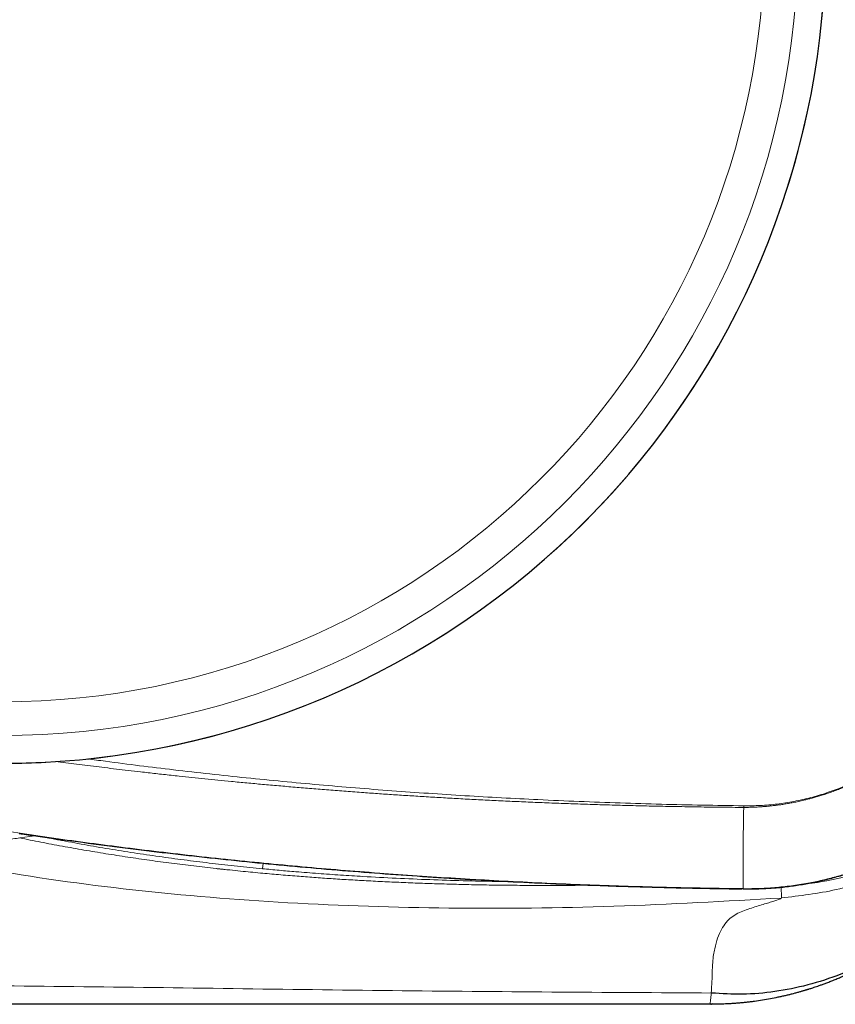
# Model space of a CAD drawing. Header units: millimetres. Extents: x 8 to 656, y 12 to 357.
# Tile 5 of 54: x 92 to 113, y 285 to 310. Entities that reach past the tile are written whole.
import ezdxf

# ---------------------------------------------------------------- set-up
doc = ezdxf.new("R2010")
doc.units = ezdxf.units.MM

msp = doc.modelspace()

# ---------------------------------------------------------------- linework, layer by layer
at = {"color": 252, "linetype": 'Continuous', "lineweight": 0}
for p, q in [((92.604, 289.217), (92.222, 289.162)), ((92.583, 289.222), (92.604, 289.217)), ((93.292, 289.122), (93.294, 289.122)), ((93.311, 289.119), (93.307, 289.093)), ((98.408, 288.518), (98.394, 288.377)), ((111.59, 287.636), (111.586, 287.925)), ((110.5, 287.867), (110.618, 287.865)), ((110.618, 287.865), (110.621, 287.871))]:
    msp.add_line(p, q, dxfattribs=at)
at = {"color": 7, "linetype": 'Continuous', "lineweight": 30}
for p, q in [((93.294, 289.122), (93.294, 289.122)), ((110.498, 287.866), (110.581, 287.865)), ((110.618, 287.865), (110.618, 287.865)), ((109.778, 284.935), (109.778, 284.943)), ((109.842, 284.938), (109.778, 284.935)), ((109.842, 284.938), (109.778, 284.935))]:
    msp.add_line(p, q, dxfattribs=at)
at = {"color": 252, "linetype": 'Continuous', "lineweight": 0, "flags": 128}
msp.add_lwpolyline([(110.63, 289.978), (110.63, 289.972), (110.63, 289.967), (110.63, 289.962), (110.63, 289.957), (110.63, 289.952), (110.63, 289.946), (110.63, 289.941), (110.63, 289.936)], dxfattribs=at)
at = {"color": 252, "linetype": 'Continuous', "lineweight": 0}
for radius in [20.245, 19.388]:
    msp.add_circle((91.766, 312.009), radius, dxfattribs=at)
for centre, radius, start, end in [((91.766, 312.009), 20.95, 304.0277, 115.2847), ((91.766, 312.009), 20.95, 132.7708, 304.0277), ((181.263, 288.588), 70.646, 178.90663, 180.5818)]:
    msp.add_arc(centre, radius, start, end, dxfattribs=at)
at = {"color": 7, "linetype": 'Continuous', "lineweight": 30}
msp.add_arc((91.766, 312.009), 20.95, 132.7708, 34.0277, dxfattribs=at)
at = {"color": 252, "linetype": 'Continuous', "lineweight": 0}
for points, knots in [([(110.63, 289.978), (110.701, 289.977), (110.844, 289.977), (111.057, 289.985), (111.269, 290), (111.482, 290.022), (111.695, 290.051), (111.909, 290.088), (112.124, 290.133), (112.337, 290.185), (112.548, 290.244), (112.755, 290.31), (112.958, 290.382), (113.157, 290.46), (113.352, 290.544), (113.545, 290.635), (113.737, 290.734), (113.927, 290.839), (114.115, 290.953), (114.299, 291.072), (114.478, 291.198), (114.652, 291.329), (114.819, 291.464), (114.981, 291.603), (115.137, 291.747), (115.289, 291.897), (115.436, 292.053), (115.58, 292.215), (115.72, 292.384), (115.854, 292.558), (115.981, 292.736), (116.102, 292.917), (116.214, 293.099), (116.32, 293.284), (116.42, 293.472), (116.513, 293.663), (116.601, 293.858), (116.682, 294.059), (116.758, 294.264), (116.826, 294.472), (116.888, 294.682), (116.942, 294.892), (116.988, 295.102), (117.026, 295.312), (117.058, 295.524), (117.083, 295.736), (117.101, 295.948), (117.107, 296.091), (117.11, 296.162)], [0, 0, 0, 0, 0.021474, 0.042965, 0.064462, 0.085954, 0.107427, 0.129523, 0.151639, 0.173761, 0.195876, 0.217972, 0.239446, 0.260938, 0.282436, 0.303928, 0.325402, 0.347501, 0.369619, 0.391745, 0.413863, 0.435962, 0.457404, 0.478864, 0.500329, 0.521789, 0.543231, 0.565297, 0.587383, 0.609475, 0.631561, 0.653628, 0.675034, 0.696458, 0.717888, 0.739311, 0.760718, 0.782746, 0.804794, 0.826848, 0.848896, 0.870924, 0.892417, 0.913933, 0.935462, 0.956991, 0.978507, 1, 1, 1, 1]), ([(117.121, 296.161), (117.118, 296.092), (117.112, 295.954), (117.094, 295.744), (117.07, 295.532), (117.038, 295.318), (116.998, 295.104), (116.951, 294.89), (116.897, 294.678), (116.835, 294.466), (116.765, 294.256), (116.687, 294.046), (116.602, 293.837), (116.509, 293.631), (116.408, 293.429), (116.302, 293.231), (116.189, 293.038), (116.07, 292.851), (115.946, 292.669), (115.817, 292.493), (115.682, 292.322), (115.543, 292.157), (115.4, 291.998), (115.254, 291.847), (115.106, 291.704), (114.958, 291.568), (114.809, 291.44), (114.659, 291.319), (114.509, 291.205), (114.358, 291.098), (114.209, 290.997), (114.061, 290.904), (113.916, 290.818), (113.775, 290.738), (113.637, 290.665), (113.503, 290.598), (113.373, 290.536), (113.241, 290.477), (113.106, 290.421), (112.971, 290.368), (112.84, 290.32), (112.714, 290.276), (112.593, 290.237), (112.478, 290.203), (112.369, 290.172), (112.264, 290.144), (112.149, 290.116), (112.027, 290.088), (111.897, 290.061), (111.774, 290.038), (111.658, 290.019), (111.546, 290.002), (111.438, 289.988), (111.333, 289.976), (111.235, 289.966), (111.142, 289.958), (111.054, 289.951), (110.966, 289.946), (110.878, 289.942), (110.791, 289.939), (110.709, 289.937), (110.656, 289.936), (110.63, 289.936)], [0, 0, 0, 0, 0.020774, 0.041898, 0.063349, 0.085107, 0.107155, 0.12908, 0.151166, 0.173308, 0.195497, 0.218129, 0.240793, 0.263484, 0.2862, 0.308938, 0.331283, 0.353622, 0.375762, 0.39764, 0.419646, 0.441372, 0.462809, 0.483945, 0.504758, 0.52486, 0.544602, 0.563973, 0.582878, 0.601558, 0.619671, 0.637219, 0.654201, 0.670617, 0.68619, 0.701222, 0.715714, 0.729669, 0.744947, 0.759581, 0.773601, 0.787028, 0.799827, 0.811809, 0.823246, 0.834171, 0.84462, 0.858778, 0.872093, 0.884629, 0.896448, 0.907609, 0.918786, 0.929325, 0.939265, 0.948646, 0.957506, 0.965882, 0.975185, 0.983931, 0.992182, 1, 1, 1, 1]), ([(119.107, 294.974), (119.101, 294.935), (119.084, 294.838), (119.054, 294.682), (119.017, 294.507), (118.975, 294.331), (118.93, 294.156), (118.881, 293.981), (118.828, 293.807), (118.771, 293.634), (118.71, 293.462), (118.64, 293.274), (118.558, 293.072), (118.464, 292.857), (118.363, 292.643), (118.256, 292.432), (118.144, 292.223), (118.024, 292.016), (117.899, 291.812), (117.767, 291.611), (117.629, 291.413), (117.485, 291.219), (117.336, 291.028), (117.176, 290.836), (117.006, 290.643), (116.825, 290.451), (116.637, 290.264), (116.465, 290.102), (116.31, 289.964), (116.174, 289.847), (116.035, 289.734), (115.893, 289.623), (115.748, 289.514), (115.601, 289.408), (115.45, 289.305), (115.298, 289.206), (115.143, 289.109), (114.963, 289.002), (114.756, 288.886), (114.521, 288.765), (114.283, 288.65), (114.066, 288.554), (113.874, 288.475), (113.707, 288.411), (113.539, 288.349), (113.368, 288.292), (113.196, 288.237), (113.021, 288.186), (112.845, 288.139), (112.669, 288.095), (112.491, 288.055), (112.302, 288.017), (112.104, 287.982), (111.894, 287.95), (111.684, 287.924), (111.473, 287.902), (111.261, 287.886), (111.048, 287.875), (110.835, 287.87), (110.692, 287.87), (110.621, 287.871)], [0, 0, 0, 0, 0.009781, 0.024637, 0.03952, 0.054403, 0.069475, 0.084547, 0.099646, 0.114745, 0.129897, 0.145055, 0.164602, 0.184153, 0.203701, 0.223385, 0.243073, 0.262757, 0.282725, 0.302697, 0.322666, 0.34278, 0.362898, 0.383012, 0.404926, 0.426841, 0.44884, 0.47084, 0.485697, 0.500553, 0.515436, 0.53032, 0.545391, 0.560463, 0.575562, 0.590662, 0.605813, 0.620971, 0.642886, 0.6648, 0.6868, 0.708799, 0.723656, 0.738513, 0.753396, 0.768279, 0.783351, 0.798422, 0.813522, 0.828621, 0.843772, 0.858931, 0.876449, 0.893978, 0.911589, 0.9292, 0.946856, 0.964511, 0.98225, 1, 1, 1, 1]), ([(119.074, 294.421), (119.06, 294.289), (118.994, 293.671), (118.614, 292.594), (117.917, 291.248), (116.938, 290.04), (115.751, 289.037), (114.415, 288.292), (113.015, 287.801), (112.057, 287.689), (111.59, 287.634)], [0, 0, 0, 0, 0.036349, 0.170735, 0.310175, 0.452455, 0.595045, 0.735347, 0.870979, 1, 1, 1, 1]), ([(119.066, 294.381), (119.036, 294.191), (118.947, 293.622), (118.633, 292.769), (118.164, 291.834), (117.596, 291.006), (116.918, 290.248), (116.144, 289.578), (115.294, 289.015), (114.391, 288.563), (113.459, 288.237), (112.735, 288.052), (112.324, 288.009), (112.232, 287.999)], [0, 0, 0, 0, 0.057487, 0.172375, 0.270442, 0.370642, 0.472259, 0.574484, 0.676449, 0.777273, 0.876112, 0.972208, 1, 1, 1, 1]), ([(110.621, 287.871), (110.295, 287.875), (109.645, 287.884), (108.669, 287.905), (107.694, 287.932), (106.718, 287.965), (105.743, 288.005), (104.767, 288.051), (103.792, 288.104), (102.817, 288.164), (101.842, 288.23), (100.867, 288.304), (99.892, 288.384), (98.918, 288.472), (97.944, 288.567), (96.971, 288.669), (95.998, 288.779), (95.046, 288.894), (94.113, 289.014), (93.201, 289.138), (92.29, 289.27), (91.38, 289.408), (90.471, 289.554), (89.562, 289.707), (88.655, 289.868), (87.747, 290.036), (86.842, 290.212), (85.936, 290.396), (85.032, 290.587), (84.129, 290.787), (83.227, 290.995), (82.328, 291.211), (81.459, 291.428), (80.621, 291.646), (79.814, 291.862), (79.008, 292.086), (78.205, 292.317), (77.403, 292.555), (76.603, 292.8), (75.804, 293.052), (75.008, 293.312), (74.214, 293.579), (73.687, 293.763), (73.424, 293.855), (73.424, 293.855)], [0, 0, 0, 0, 0.02578, 0.05156, 0.077341, 0.103121, 0.128919, 0.154717, 0.180515, 0.206313, 0.232148, 0.257984, 0.283819, 0.309654, 0.335512, 0.361371, 0.387229, 0.413087, 0.43741, 0.461735, 0.486061, 0.510386, 0.534711, 0.559034, 0.583416, 0.607799, 0.632182, 0.656564, 0.681015, 0.705468, 0.729921, 0.754373, 0.778824, 0.800918, 0.823014, 0.845111, 0.867207, 0.889301, 0.91144, 0.93358, 0.95572, 0.97786, 0.999998, 1, 1, 1, 1]), ([(110.63, 289.936), (110.437, 289.938), (110.054, 289.941), (109.484, 289.948), (108.922, 289.958), (108.369, 289.969), (107.824, 289.982), (107.297, 289.996), (106.787, 290.011), (106.295, 290.028), (105.81, 290.046), (105.332, 290.065), (104.862, 290.085), (104.398, 290.107), (103.942, 290.13), (103.492, 290.153), (103.05, 290.178), (102.617, 290.204), (102.193, 290.23), (101.779, 290.257), (101.371, 290.284), (100.952, 290.314), (100.522, 290.346), (100.081, 290.38), (99.649, 290.414), (99.225, 290.45), (98.809, 290.486), (98.4, 290.522), (97.999, 290.559), (97.621, 290.595), (97.265, 290.63), (96.93, 290.664), (96.601, 290.698), (96.317, 290.728), (96.076, 290.754), (95.877, 290.775), (95.682, 290.797), (95.49, 290.818), (95.255, 290.845), (94.985, 290.877), (94.682, 290.912), (94.387, 290.948), (94.096, 290.983), (93.81, 291.019), (93.531, 291.055), (93.309, 291.083), (93.178, 291.1), (93.139, 291.106)], [0, 0, 0, 0, 0.032985, 0.065496, 0.097487, 0.129039, 0.16013, 0.190767, 0.219235, 0.247298, 0.274956, 0.30221, 0.329063, 0.355514, 0.381566, 0.407222, 0.432483, 0.457352, 0.4814, 0.505075, 0.528382, 0.551323, 0.576955, 0.602125, 0.62684, 0.651105, 0.674927, 0.698313, 0.721269, 0.7438, 0.763289, 0.782454, 0.801288, 0.819858, 0.831409, 0.842803, 0.853965, 0.864936, 0.875991, 0.894275, 0.911443, 0.928261, 0.945074, 0.961618, 0.977527, 0.99317, 1, 1, 1, 1]), ([(93.936, 291.174), (94.092, 291.152), (94.537, 291.091), (95.27, 290.997), (96.155, 290.889), (97.059, 290.786), (97.983, 290.688), (98.907, 290.596), (99.832, 290.511), (100.758, 290.432), (101.685, 290.36), (102.613, 290.294), (103.542, 290.234), (104.471, 290.181), (105.438, 290.131), (106.445, 290.087), (107.491, 290.048), (108.537, 290.017), (109.584, 289.993), (110.282, 289.983), (110.63, 289.978)], [0, 0, 0, 0, 0.02825, 0.080348, 0.132444, 0.187917, 0.243392, 0.298868, 0.354343, 0.409817, 0.46536, 0.520905, 0.57645, 0.631996, 0.687539, 0.75003, 0.812522, 0.875016, 0.937509, 1, 1, 1, 1]), ([(93.307, 289.093), (93.28, 289.098), (93.226, 289.108), (93.147, 289.123), (93.07, 289.138), (92.996, 289.152), (92.925, 289.165), (92.86, 289.176), (92.801, 289.187), (92.748, 289.196), (92.703, 289.204), (92.665, 289.21), (92.636, 289.214), (92.618, 289.216), (92.608, 289.217), (92.605, 289.217), (92.604, 289.217)], [0, 0, 0, 0, 0.076612, 0.153463, 0.230072, 0.306613, 0.383398, 0.45993, 0.535559, 0.611434, 0.687052, 0.761081, 0.835353, 0.909375, 0.954688, 1, 1, 1, 1]), ([(92.222, 289.162), (92.108, 289.146), (91.881, 289.114), (91.536, 289.065), (91.188, 289.015), (90.833, 288.966), (90.471, 288.918), (90.102, 288.869), (89.728, 288.821), (89.475, 288.788), (89.348, 288.772)], [0, 0, 0, 0, 0.1249988, 0.2499977, 0.3749968, 0.4999961, 0.6249966, 0.7499973, 0.8749986, 1, 1, 1, 1]), ([(92.222, 289.162), (92.401, 289.126), (92.762, 289.052), (93.307, 288.949), (93.857, 288.852), (94.412, 288.759), (94.968, 288.673), (95.525, 288.592), (96.084, 288.517), (96.648, 288.447), (97.034, 288.402), (97.242, 288.379), (97.269, 288.376), (97.297, 288.373), (97.325, 288.37), (97.352, 288.367), (97.38, 288.364), (97.45, 288.357), (97.603, 288.341), (97.83, 288.317), (98.09, 288.292), (98.412, 288.261), (98.807, 288.226), (99.26, 288.189), (99.705, 288.156), (100.141, 288.125), (100.584, 288.097), (101.039, 288.071), (101.504, 288.048), (101.98, 288.026), (102.464, 288.007), (102.956, 287.991), (103.456, 287.977), (103.964, 287.966), (104.48, 287.959), (105.004, 287.954), (105.535, 287.952), (106.074, 287.953), (106.489, 287.956), (106.724, 287.959), (106.777, 287.96)], [0, 0, 0, 0, 0.037616, 0.075504, 0.113664, 0.152095, 0.190798, 0.229072, 0.267605, 0.306398, 0.345452, 0.347346, 0.349243, 0.351142, 0.353044, 0.354949, 0.356856, 0.358767, 0.369319, 0.38836, 0.405576, 0.422995, 0.454602, 0.486856, 0.516199, 0.546056, 0.576426, 0.60731, 0.639352, 0.671927, 0.705036, 0.73868, 0.77286, 0.807574, 0.842824, 0.878611, 0.914933, 0.951793, 0.989189, 1, 1, 1, 1]), ([(98.394, 288.377), (98.182, 288.398), (97.756, 288.44), (97.119, 288.512), (96.482, 288.59), (95.845, 288.675), (95.209, 288.767), (94.574, 288.867), (93.939, 288.975), (93.517, 289.054), (93.307, 289.093)], [0, 0, 0, 0, 0.124796, 0.249591, 0.374443, 0.499295, 0.624434, 0.749572, 0.874786, 1, 1, 1, 1]), ([(89.348, 288.772), (90.005, 288.637), (91.905, 288.248), (95.139, 287.802), (99.083, 287.475), (103.168, 287.35), (107.354, 287.391), (110.17, 287.552), (111.59, 287.633)], [0, 0, 0, 0, 0.0900827, 0.2604615, 0.4379783, 0.621277, 0.8090597, 1, 1, 1, 1]), ([(104.757, 288.049), (104.619, 288.051), (104.198, 288.055), (103.495, 288.071), (102.646, 288.098), (101.797, 288.134), (101.041, 288.174), (100.38, 288.215), (99.812, 288.255), (99.292, 288.296), (98.819, 288.337), (98.536, 288.364), (98.394, 288.377)], [0, 0, 0, 0, 0.064829, 0.197977, 0.331126, 0.464609, 0.598091, 0.687393, 0.776696, 0.865997, 0.932999, 1, 1, 1, 1]), ([(109.802, 285.213), (109.81, 285.32), (109.826, 285.519), (109.83, 285.779), (109.84, 286), (109.861, 286.192), (109.922, 286.496), (110.047, 286.863), (110.315, 287.174), (110.648, 287.323), (111.01, 287.435), (111.32, 287.528), (111.542, 287.597), (111.574, 287.621), (111.59, 287.633)], [0, 0, 0, 0, 0.020065, 0.037667, 0.070537, 0.10237, 0.133821, 0.258642, 0.3827, 0.506529, 0.630354, 0.753933, 0.877115, 1, 1, 1, 1]), ([(109.812, 285.217), (107.106, 285.233), (101.697, 285.263), (93.597, 285.396), (88.208, 285.425), (85.515, 285.439)], [0, 0, 0, 0, 0.333587, 0.666867, 1, 1, 1, 1]), ([(109.778, 284.943), (109.778, 284.946), (109.777, 284.952), (109.782, 285.005), (109.792, 285.093), (109.805, 285.177), (109.812, 285.217)], [0, 0, 0, 0, 0.171312, 0.4660303, 0.7488912, 1, 1, 1, 1])]:
    msp.add_open_spline(points, degree=3, knots=knots, dxfattribs=at)
at = {"color": 7, "linetype": 'Continuous', "lineweight": 30}
for points, knots in [([(110.618, 287.865), (110.677, 287.864), (110.794, 287.864), (110.971, 287.867), (111.148, 287.874), (111.325, 287.885), (111.502, 287.899), (111.679, 287.917), (111.856, 287.939), (112.033, 287.965), (112.21, 287.995), (112.387, 288.028), (112.564, 288.065), (112.74, 288.106), (112.915, 288.151), (113.09, 288.2), (113.264, 288.252), (113.43, 288.306), (113.586, 288.361), (113.734, 288.415), (113.881, 288.472), (114.039, 288.537), (114.208, 288.611), (114.387, 288.694), (114.564, 288.781), (114.739, 288.872), (114.912, 288.968), (115.102, 289.078), (115.307, 289.205), (115.526, 289.35), (115.741, 289.502), (115.923, 289.64), (116.074, 289.76), (116.196, 289.86), (116.316, 289.963), (116.443, 290.077), (116.578, 290.202), (116.719, 290.339), (116.858, 290.48), (116.993, 290.624), (117.125, 290.772), (117.267, 290.939), (117.418, 291.126), (117.577, 291.336), (117.73, 291.55), (117.87, 291.761), (117.998, 291.967), (118.113, 292.163), (118.221, 292.359), (118.322, 292.554), (118.418, 292.752), (118.505, 292.945), (118.585, 293.133), (118.658, 293.316), (118.726, 293.5), (118.789, 293.683), (118.847, 293.862), (118.899, 294.039), (118.948, 294.217), (118.995, 294.405), (119.039, 294.603), (119.081, 294.811), (119.116, 295.021), (119.141, 295.182), (119.152, 295.274), (119.155, 295.295)], [0, 0, 0, 0, 0.014259, 0.028519, 0.042803, 0.057087, 0.071468, 0.085849, 0.100256, 0.114663, 0.129199, 0.143736, 0.158298, 0.172861, 0.187523, 0.202186, 0.216875, 0.231565, 0.244297, 0.25703, 0.26978, 0.282529, 0.298436, 0.314344, 0.330251, 0.346235, 0.362221, 0.378205, 0.399395, 0.420585, 0.441856, 0.463128, 0.47586, 0.488593, 0.501343, 0.514092, 0.529999, 0.545907, 0.561814, 0.577798, 0.593784, 0.609768, 0.630958, 0.652148, 0.67342, 0.694691, 0.713409, 0.732141, 0.749851, 0.76756, 0.785317, 0.803074, 0.818951, 0.834828, 0.85074, 0.866651, 0.881539, 0.896426, 0.911342, 0.926258, 0.943369, 0.960491, 0.977655, 0.99482, 1, 1, 1, 1]), ([(119.118, 294.51), (119.108, 294.38), (119.064, 293.801), (118.844, 292.778), (118.444, 291.456), (117.873, 290.173), (117.152, 288.97), (116.359, 287.976), (115.551, 287.185), (114.773, 286.575), (113.958, 286.074), (113.12, 285.685), (112.273, 285.407), (111.434, 285.24), (110.612, 285.169), (110.075, 285.201), (109.811, 285.216)], [0, 0, 0, 0, 0.026873, 0.119486, 0.214766, 0.311391, 0.407943, 0.503045, 0.572724, 0.640533, 0.706197, 0.769562, 0.830572, 0.889257, 0.945697, 1, 1, 1, 1]), ([(92.208, 289.275), (92.226, 289.273), (92.275, 289.266), (92.36, 289.254), (92.464, 289.239), (92.572, 289.223), (92.684, 289.208), (92.8, 289.191), (92.917, 289.175), (93.039, 289.158), (93.164, 289.14), (93.25, 289.128), (93.292, 289.122)], [0, 0, 0, 0, 0.057595, 0.160021, 0.262107, 0.36564, 0.469518, 0.573515, 0.677396, 0.780931, 0.891035, 1, 1, 1, 1]), ([(93.294, 289.122), (93.651, 289.073), (94.367, 288.975), (95.442, 288.841), (96.518, 288.715), (97.596, 288.598), (98.675, 288.49), (99.756, 288.392), (100.837, 288.302), (101.921, 288.22), (103.005, 288.147), (104.09, 288.083), (105.177, 288.026), (106.173, 287.982), (107.079, 287.948), (107.896, 287.921), (108.712, 287.899), (109.58, 287.88), (110.176, 287.871), (110.5, 287.867)], [0, 0, 0, 0, 0.062757, 0.125514, 0.18829, 0.251066, 0.313921, 0.376775, 0.439647, 0.502518, 0.565505, 0.628492, 0.691494, 0.754496, 0.801798, 0.8491, 0.896407, 0.943715, 1, 1, 1, 1]), ([(109.777, 284.938), (109.793, 284.938), (109.822, 284.938), (109.863, 284.939), (109.899, 284.939), (109.933, 284.939), (109.968, 284.94), (110.006, 284.941), (110.058, 284.942), (110.128, 284.945), (110.216, 284.948), (110.31, 284.954), (110.407, 284.96), (110.504, 284.968), (110.604, 284.977), (110.705, 284.987), (110.805, 284.999), (110.939, 285.016), (111.107, 285.041), (111.308, 285.075), (111.474, 285.108), (111.603, 285.136), (111.695, 285.157), (111.781, 285.178), (111.861, 285.198), (111.927, 285.215), (111.981, 285.23), (112.024, 285.242), (112.064, 285.253), (112.101, 285.264), (112.136, 285.274), (112.168, 285.283), (112.193, 285.291), (112.211, 285.296), (112.222, 285.299), (112.229, 285.302), (112.236, 285.304), (112.244, 285.306), (112.255, 285.309), (112.273, 285.315), (112.301, 285.324), (112.342, 285.337), (112.392, 285.353), (112.451, 285.373), (112.518, 285.396), (112.594, 285.422), (112.679, 285.453), (112.772, 285.488), (112.874, 285.528), (112.982, 285.571), (113.092, 285.618), (113.221, 285.674), (113.367, 285.741), (113.528, 285.819), (113.694, 285.904), (113.865, 285.995), (114.038, 286.094), (114.204, 286.192), (114.351, 286.284), (114.48, 286.368), (114.593, 286.444), (114.701, 286.519), (114.802, 286.591), (114.896, 286.661), (114.983, 286.726), (115.062, 286.788), (115.122, 286.835), (115.164, 286.868), (115.189, 286.889), (115.213, 286.908), (115.233, 286.925), (115.251, 286.939), (115.266, 286.952), (115.281, 286.964), (115.3, 286.98), (115.326, 287.002), (115.36, 287.03), (115.4, 287.064), (115.448, 287.105), (115.497, 287.149), (115.548, 287.194), (115.599, 287.24), (115.651, 287.287), (115.7, 287.333), (115.744, 287.375), (115.783, 287.411), (115.816, 287.443), (115.845, 287.471), (115.869, 287.495), (115.889, 287.515), (115.904, 287.529), (115.914, 287.54), (115.921, 287.546), (115.925, 287.551), (115.926, 287.552), (115.925, 287.551), (115.921, 287.548), (115.915, 287.542), (115.905, 287.533), (115.891, 287.52), (115.871, 287.501), (115.845, 287.477), (115.811, 287.444), (115.769, 287.404), (115.719, 287.358), (115.667, 287.31), (115.614, 287.263), (115.565, 287.218), (115.517, 287.176), (115.47, 287.135), (115.425, 287.096), (115.381, 287.059), (115.343, 287.028), (115.31, 287.001), (115.286, 286.98), (115.268, 286.966), (115.256, 286.956), (115.247, 286.949), (115.24, 286.944), (115.232, 286.937), (115.22, 286.928), (115.206, 286.918), (115.191, 286.907), (115.175, 286.896), (115.165, 286.888), (115.159, 286.883)], [0, 0, 0, 0, 0.005899, 0.011017, 0.015353, 0.019419, 0.0238, 0.028497, 0.03351, 0.04353, 0.054631, 0.066825, 0.078645, 0.091155, 0.10374, 0.116356, 0.129004, 0.141684, 0.167141, 0.192728, 0.218447, 0.230619, 0.242438, 0.253534, 0.263896, 0.273519, 0.279355, 0.284877, 0.290082, 0.294968, 0.299535, 0.303781, 0.307313, 0.309356, 0.310753, 0.311541, 0.31236, 0.313445, 0.314796, 0.316413, 0.320638, 0.326023, 0.332575, 0.340299, 0.349202, 0.359295, 0.370586, 0.383087, 0.396809, 0.411713, 0.426802, 0.441684, 0.464645, 0.487077, 0.508966, 0.534813, 0.559821, 0.583971, 0.607245, 0.624906, 0.642006, 0.658516, 0.67414, 0.688783, 0.702434, 0.715084, 0.726725, 0.73102, 0.735158, 0.738992, 0.742352, 0.74524, 0.747653, 0.749762, 0.752571, 0.756903, 0.762398, 0.769058, 0.776889, 0.785896, 0.793801, 0.802438, 0.811621, 0.820179, 0.827914, 0.834485, 0.840327, 0.845451, 0.849873, 0.85362, 0.856734, 0.858703, 0.860415, 0.861954, 0.863432, 0.864944, 0.866494, 0.86818, 0.87009, 0.873087, 0.876678, 0.880915, 0.887219, 0.894628, 0.903158, 0.912817, 0.9212, 0.929801, 0.937781, 0.945128, 0.953188, 0.960325, 0.966544, 0.971847, 0.976238, 0.978521, 0.980449, 0.982023, 0.982775, 0.983705, 0.986216, 0.9897, 0.992609, 0.996026, 1, 1, 1, 1]), ([(109.778, 284.935), (109.353, 284.935), (108.478, 284.935), (107.133, 284.935), (105.718, 284.934), (104.233, 284.934), (102.689, 284.934), (101.086, 284.933), (99.425, 284.933), (97.696, 284.933), (96.398, 284.932), (95.579, 284.932), (95.262, 284.932), (94.971, 284.932), (94.679, 284.932), (94.384, 284.932), (93.713, 284.932), (92.705, 284.932), (91.348, 284.931), (89.919, 284.931), (88.363, 284.931), (86.676, 284.93), (85.534, 284.93), (84.956, 284.93)], [0, 0, 0, 0, 0.051298, 0.105411, 0.16234, 0.222085, 0.284648, 0.348836, 0.415744, 0.48537, 0.557716, 0.572742, 0.584377, 0.596089, 0.607879, 0.619747, 0.631692, 0.68905, 0.741719, 0.795763, 0.861894, 0.929973, 1, 1, 1, 1]), ([(109.791, 284.935), (109.797, 284.935), (109.804, 284.935), (109.812, 284.936), (109.812, 284.936)], [0, 0, 0, 0, 0.898092, 1, 1, 1, 1])]:
    msp.add_open_spline(points, degree=3, knots=knots, dxfattribs=at)

doc.saveas('drawing.dxf')
